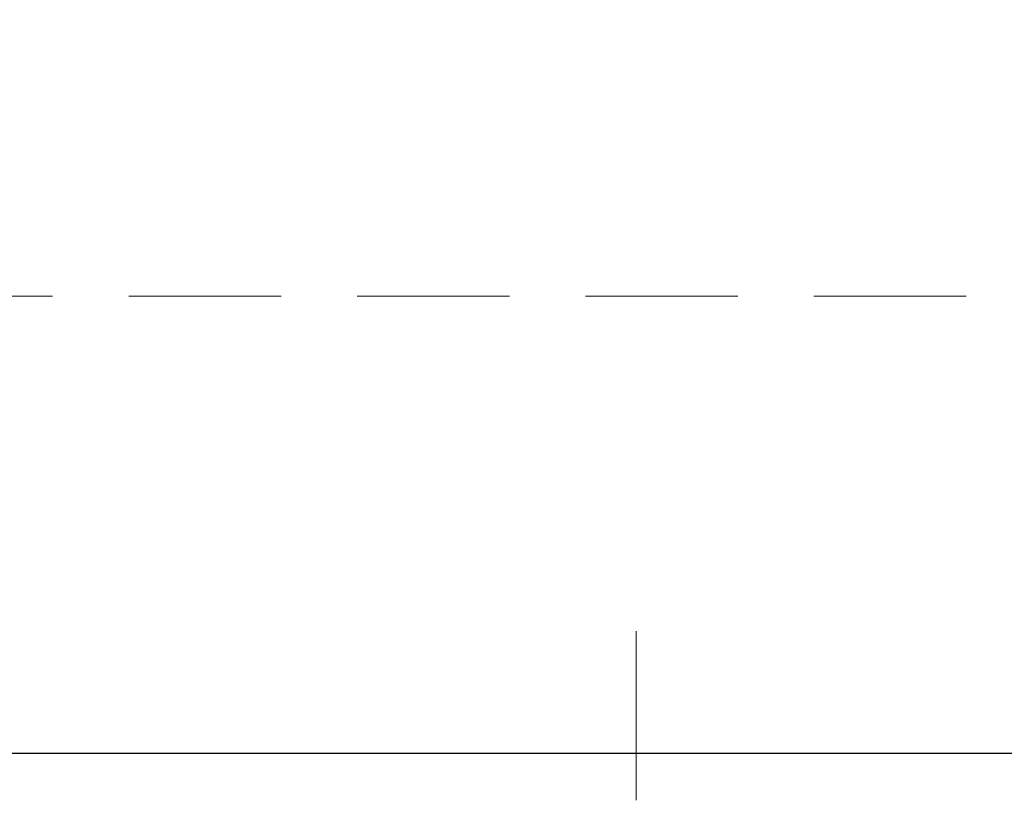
# Model space of a CAD drawing. Header units: millimetres. Extents: x 16 to 647, y 3 to 417.
# Tile 15 of 80: x 274 to 315, y 3 to 36. Entities that reach past the tile are written whole.
import ezdxf

# ---------------------------------------------------------------- set-up
doc = ezdxf.new("R2010")
doc.units = ezdxf.units.MM
doc.header["$MEASUREMENT"] = 0
doc.layers.get('0').update_dxf_attribs({"linetype": 'CONTINUOUS'})

msp = doc.modelspace()

# ---------------------------------------------------------------- linework, layer by layer
at = {"color": 7, "linetype": 'Continuous', "lineweight": 30}
msp.add_lwpolyline([(34.15, 414.501), (34.15, 5.299), (644.478, 5.299), (644.478, 414.501)], close=True, dxfattribs=at)
at = {"color": 7, "linetype": 'Continuous', "lineweight": 18}
for points in [[(268.582, 24.376), (274.936, 24.376)], [(278.112, 24.376), (284.466, 24.376)], [(287.643, 24.376), (293.996, 24.376)], [(297.173, 24.376), (303.526, 24.376)], [(306.703, 24.376), (313.056, 24.376)]]:
    msp.add_lwpolyline(points, dxfattribs=at)
at = {"color": 152, "linetype": 'Continuous', "lineweight": 20, "true_color": 0x005cb8}
msp.add_lwpolyline([(299.291, 10.395), (299.291, 3.33)], dxfattribs=at)

doc.saveas('drawing.dxf')
